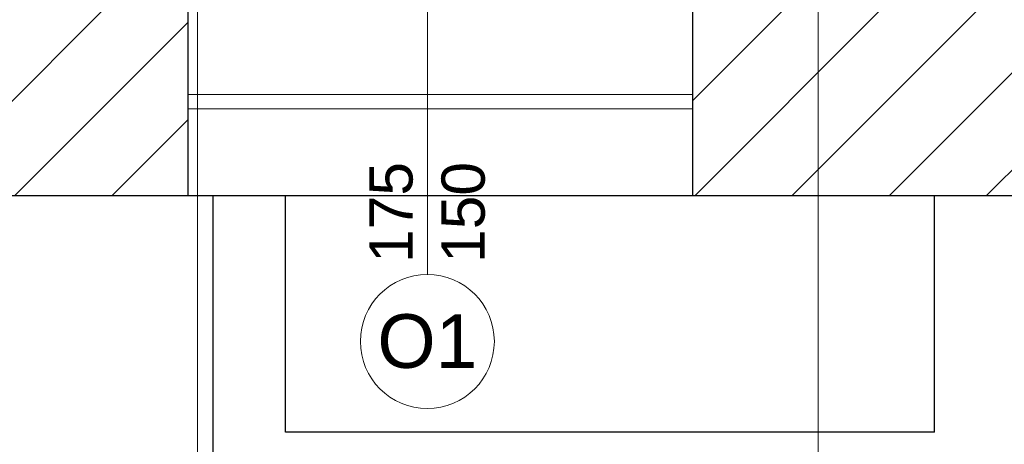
# Model space of a CAD drawing. Header units: millimetres. Extents: x 26866 to 1024070, y -428191 to 408885.
# Tile 138 of 248: x 193144 to 196556, y 387039 to 388511. Entities that reach past the tile are written whole.
import ezdxf

# ---------------------------------------------------------------- set-up
doc = ezdxf.new("R2010")
doc.units = ezdxf.units.MM
doc.header["$LTSCALE"] = 2
for name, color, linetype, lineweight in [('0_OPIS', 7, 'Continuous', 13), ('3DPLAN_A_OKNA', 153, 'Continuous', 5), ('3DPLAN_A_TABELKA POMIESZCZEŃ', 7, 'Continuous', 0), ('A_STOL_OPIS', 55, 'Continuous', 5), ('A_ZESTAWIENIE STOLARKI', 3, 'Continuous', 15), ('Opisy', 7, 'Continuous', 13)]:
    doc.layers.add(name, color=color, linetype=linetype, lineweight=lineweight)
for name, color, linetype in [('3DPLAN_A_KRESKOWANIE 1', 253, 'Continuous'), ('3DPLAN_A_OPIS', 8, 'Continuous'), ('3DPLAN_K_NOŚNA', 7, 'Continuous'), ('3DPLAN_K_OBRYS', 243, 'Continuous'), ('3DPLAN_K_OBRYS WIDOK', 242, 'Continuous'), ('A_SCHODY', 6, 'Continuous')]:
    doc.layers.add(name, color=color, linetype=linetype)
doc.styles.add('ARIAL', font='arial.ttf')
doc.styles.add('TABEL1', font='txt')

# ---------------------------------------------------------------- blocks, each defined once
blk = doc.blocks.new('kondygnacja -1')
at = {"layer": '3DPLAN_A_KRESKOWANIE 1'}
h = blk.add_hatch(dxfattribs=at)
h.set_pattern_fill('ANSI31', color=256, scale=7.5, style=0)
h.set_pattern_definition([(45, (23044.838, -26883.88), (-16.83798, 16.83798), [])])
h.paths.add_polyline_path([(31677.49, -24430.84), (30214.87, -24430.84), (30214.87, -24470.84), (30429.61, -24470.84), (30429.61, -24477.84), (30447.61, -24477.84), (30447.61, -24818.84), (30476.61, -24818.84), (30476.61, -24470.84), (31012.61, -24470.84), (31012.61, -24478.84), (31079.61, -24478.84), (31079.61, -24470.84), (31638.61, -24470.84), (31638.61, -25036.84), (31079.61, -25036.84), (31079.61, -25028.84), (31012.61, -25028.84), (31012.61, -25036.84), (30611.38, -25036.84), (30611.38, -25072.84), (31023.61, -25072.84), (31034.61, -25082.84), (31034.61, -25330.84), (31023.61, -25340.84), (30831.4, -25340.84, -0.038531), (30832.58, -25356.18), (30832.58, -25371.84), (31079.61, -25371.84), (31079.61, -25072.84), (31638.61, -25072.84), (31638.61, -25943.84), (30832.58, -25943.84), (30832.58, -26009.84), (31677.49, -26009.84)])
h.paths.add_polyline_path([(30682.61, -26009.84), (30832.58, -26009.84), (30832.58, -25943.84), (30760.61, -25943.84), (30760.61, -25454.67), (30735.61, -25464.58), (30735.61, -25943.84), (30682.61, -25943.84)])
h.paths.add_polyline_path([(30679.61, -25371.84), (30735.61, -25371.84), (30735.61, -25464.58), (30760.61, -25454.67), (30760.61, -25371.84), (30832.58, -25371.84), (30832.58, -25356.18, 0.038531), (30831.4, -25340.84), (30679.61, -25340.84)])
h.paths.add_polyline_path([(30355.83, -25371.84), (30425.61, -25371.84), (30425.61, -25379.84), (30463.61, -25379.84), (30463.61, -25424.74), (30471.61, -25424.74), (30471.61, -25395.84), (30533.61, -25395.84), (30533.61, -25371.84), (30576.61, -25371.84), (30576.61, -25341.84), (30472.61, -25341.84), (30472.61, -25326.84), (30427.61, -25326.84), (30427.61, -25341.84), (30355.83, -25341.84)])
h.paths.add_polyline_path([(30456.61, -25936.84), (30425.61, -25936.84), (30425.61, -25945.84), (30380.61, -25945.84), (30380.61, -26009.84), (30512.61, -26009.84), (30512.61, -25943.84), (30466.61, -25943.84), (30466.61, -25712.84), (30456.61, -25712.84)])
h.paths.add_polyline_path([(28888.61, -25941.84), (28888.61, -26009.84), (29013.61, -26009.84), (29013.61, -25941.84)])
h.paths.add_polyline_path([(28591.17, -26009.84), (28591.17, -25944.84), (28547.61, -25944.84), (28547.61, -26009.84)])
h.paths.add_polyline_path([(28624.61, -25870.53), (28654.8, -25870.53), (28654.8, -25924.53), (28624.61, -25924.53), (28624.61, -25944.84), (28591.17, -25944.84), (28591.17, -26009.84), (28713.61, -26009.84), (28713.61, -25941.84), (28672.61, -25941.84), (28672.61, -25932.84), (28657.61, -25932.84), (28657.61, -25716.84), (28624.61, -25716.84)])
h.paths.add_polyline_path([(28372.61, -25944.84), (28328.61, -25944.84), (28328.61, -25907.84), (28282.61, -25907.84), (28282.61, -25944.84), (28248.61, -25944.84), (28248.61, -26009.84), (28372.61, -26009.84)])
h.paths.add_polyline_path([(28092.61, -25563.84), (28054.61, -25563.84), (28054.61, -25383.84), (28067.6, -25383.84), (28067.61, -25375.84), (28340.61, -25375.84), (28340.61, -25341.84), (28070.61, -25341.84), (28070.61, -25332.84), (28030.61, -25332.84), (28030.61, -25395.6), (28048.71, -25395.6), (28048.71, -25449.6), (28030.61, -25449.6), (28030.61, -26009.84), (28073.61, -26009.84), (28073.61, -25944.84), (28054.61, -25944.84), (28054.61, -25668.84), (28092.61, -25668.84)])
h.paths.add_polyline_path([(27949.61, -25495.75), (27949.61, -25507.75), (27983.29, -25507.75), (27983.29, -25521.75), (27949.61, -25521.75), (27949.61, -25531.84), (27999.61, -25531.84), (27999.61, -25934.84), (27982.61, -25934.84), (27982.61, -25942.84), (27947.61, -25942.84), (27947.61, -26009.84), (28026.62, -26009.84), (28026.62, -25449.6), (27999.61, -25449.6), (27999.61, -25463.84), (27949.61, -25463.84), (27949.61, -25481.75), (27983.29, -25481.75), (27983.29, -25495.75)])
h.paths.add_polyline_path([(27982.61, -25361.84), (27952.61, -25361.84), (27952.61, -25332.84), (28026.62, -25332.84), (28026.62, -25395.6), (27999.61, -25395.6), (27999.61, -25377.84), (27982.61, -25377.84)])
h.paths.add_polyline_path([(26818.61, -25892.84), (26781.49, -25892.84), (26781.49, -26009.84), (26894.54, -26009.84), (26894.54, -25942.84), (26830.61, -25942.84), (26830.61, -25930.84), (26818.61, -25930.84)])
h.paths.add_polyline_path([(26894.54, -26009.84), (27115.94, -26009.84), (27115.94, -25942.84), (26894.54, -25942.84)])
h.paths.add_polyline_path([(27115.94, -25942.84), (27115.94, -26009.84), (27466.61, -26009.84), (27466.61, -25942.84), (27427.61, -25942.84), (27427.61, -25933.84), (27384.61, -25933.84), (27384.61, -25942.84)])
h.paths.add_polyline_path([(27641.61, -25942.84), (27641.61, -26009.84), (27802.61, -26009.84), (27802.61, -25942.84)])
h.paths.add_polyline_path([(30621.1, -25040.47), (30688.37, -25040.47), (30688.37, -25072.87), (30621.1, -25072.87)], flags=24)
at = {"layer": '3DPLAN_A_OKNA'}
for p, q in [((28372.61, -25974.84), (28547.61, -25974.84)), ((28372.61, -25979.84), (28547.61, -25979.84))]:
    blk.add_line(p, q, dxfattribs=at)
at = {"layer": '3DPLAN_K_NOŚNA'}
for p, q in [((28372.61, -25944.84), (28372.61, -26009.84)), ((28547.61, -25944.84), (28547.61, -26009.84))]:
    blk.add_line(p, q, dxfattribs=at)
at = {"layer": '3DPLAN_K_OBRYS'}
for p, q in [((28248.61, -26009.84), (28372.61, -26009.84)), ((28547.61, -26009.84), (28713.61, -26009.84))]:
    blk.add_line(p, q, dxfattribs=at)
at = {"layer": '3DPLAN_K_OBRYS WIDOK'}
blk.add_line((28372.61, -26009.84), (28547.61, -26009.84), dxfattribs=at)
at = {"layer": 'A_SCHODY'}
for p, q in [((28381.49, -26117.84), (28381.49, -26009.84)), ((28406.49, -26091.84), (28406.49, -26009.84)), ((28631.49, -26091.84), (28631.49, -26009.84)), ((28631.49, -26091.84), (28406.49, -26091.84))]:
    blk.add_line(p, q, dxfattribs=at)
at = {"layer": 'A_STOL_OPIS'}
blk.add_line((28455.67, -26037.19), (28455.67, -25942.84), dxfattribs=at)
at = {"layer": 'A_ZESTAWIENIE STOLARKI', "ltscale": 0.25}
blk.add_circle((28455.67, -26060.41), 23.22, dxfattribs=at)
at = {"layer": 'Opisy', "ltscale": 0.5}
for p, q in [((28376, -25807.72), (28376, -26168.28)), ((28591.17, -25809.06), (28591.17, -26402.98))]:
    blk.add_line(p, q, dxfattribs=at)
at = {"layer": '3DPLAN_A_OPIS', "color": 1, "lineweight": 30, "style": 'ARIAL'}
for tag, p in [('PRZESUNIĘCIE_WEJŚCIA', (27655.16, -24535.33)), ('WYŁĄCZONE', (27007.18, -24723.98)), ('Z_OPRACOWANIA', (26996.84, -24746.42)), ('WYŁĄCZONE', (30803.05, -24760.87)), ('Z_OPRACOWANIA', (30792.71, -24783.3)), ('WYŁĄCZONE', (28894.9, -24826.59)), ('Z_OPRACOWANIA', (28884.56, -24849.03)), ('POWIĘKSZENIE_WEJŚCIA', (28313.68, -25144.41)), ('POWIĘKSZENIE_WEJŚCIA', (29600.62, -25191.36)), ('POWIĘKSZENIE_WEJŚCIA', (28011.45, -25235.42)), ('WYŁĄCZONE', (29754.42, -25678.17)), ('Z_OPRACOWANIA', (29744.08, -25700.6)), ('WYJŚCIE_EWAKUACYJNE', (27763.79, -26106.07))]:
    blk.add_attdef(tag, p, '', height=12, dxfattribs=at)
at = {"layer": '3DPLAN_A_OPIS', "color": 0, "lineweight": 30, "style": 'ARIAL'}
for tag, p in [('UGUL_1', (29350.3, -24586.01)), ('UGUL_2', (29622.92, -24586.01)), ('UGUL_3', (29833.15, -24586.01))]:
    blk.add_attdef(tag, p, '', height=12, dxfattribs=at)
at = {"layer": '3DPLAN_A_TABELKA POMIESZCZEŃ', "ltscale": 0.5, "style": 'ARIAL'}
for tag, p in [('KURTYNA', (27861.91, -26064.85)), ('POWIETRZNA', (27861.91, -26084.56))]:
    blk.add_attdef(tag, p, '', height=12, dxfattribs=at)
at = {"layer": 'A_STOL_OPIS', "ltscale": 0.2, "insert": (28455.67, -26015.72), "char_height": 15, "attachment_point": 5, "rotation": 90, "style": 'TABEL1'}
blk.add_mtext_dynamic_manual_height_columns('\\pxqc;{\\fArial|b0|i0|c238|p34;175\\P150}', width=72.9007, gutter_width=100, heights=[0], dxfattribs=at)
at = {"layer": 'A_ZESTAWIENIE STOLARKI', "ltscale": 0.2, "insert": (28455.67, -26060.41), "char_height": 18.59, "attachment_point": 5, "style": 'TABEL1'}
blk.add_mtext_dynamic_manual_height_columns('{\\fArial|b0|i0|c238|p34;O1}', width=72.9007, gutter_width=100, heights=[0], dxfattribs=at)

msp = doc.modelspace()

# ---------------------------------------------------------------- block references
at = {"layer": '0_OPIS', "xscale": 10, "yscale": 10, "zscale": 10}
msp.add_blockref('kondygnacja -1', (-90000, 648000), dxfattribs=at)

doc.saveas('drawing.dxf')
